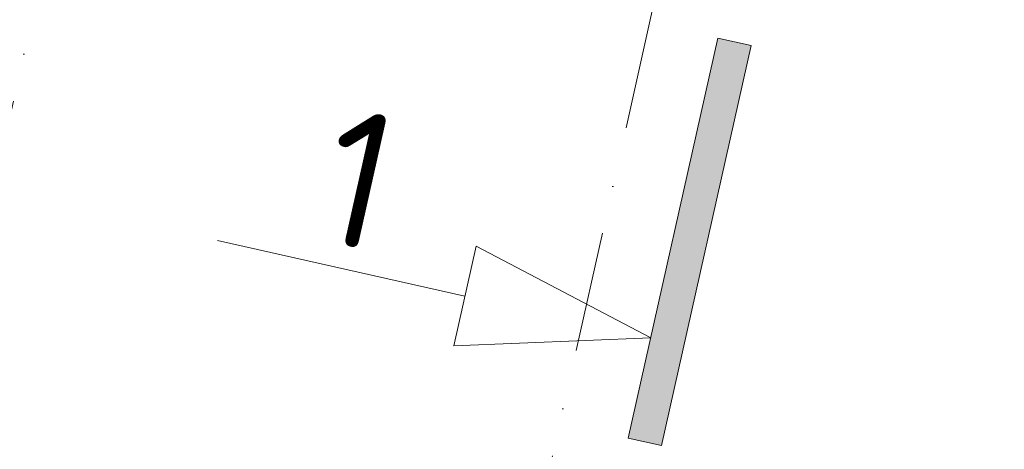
# Model space of a CAD drawing. Header units: millimetres. Extents: x -7213913 to -6930487, y 6129472 to 6353620.
# Tile 53 of 256: x -7194318 to -7191422, y 6154920 to 6156183. Entities that reach past the tile are written whole.
import ezdxf
from ezdxf.enums import TextEntityAlignment as Align

# ---------------------------------------------------------------- set-up
doc = ezdxf.new("R2010")
doc.units = ezdxf.units.MM
doc.header["$MEASUREMENT"] = 0
doc.linetypes.add('Штрихпунктирная', pattern=[670.277762, 352.777767, -176.388884, 0, -141.111112])
for name, color, linetype, lineweight in [('0_Ном._пера__1', 7, 'Continuous', 0), ('0_Ном._пера__120', 7, 'Continuous', 0), ('АР-Чертеж-Оси_Осевые размеры.АР_Ном._пера__120', 7, 'Continuous', 0)]:
    doc.layers.add(name, color=color, linetype=linetype, lineweight=lineweight)
doc.layers.add('АР-Чертеж-Оси_Осевые размеры.АР', color=7, linetype='Continuous')
doc.styles.add('РЎР“Р•РќР•Р\xa0Р\x98Р\xa0_РЎРўР\x98Р›Р¬_3', font='GOST_Common.ttf')
doc.styles.add('РЎР“Р•РќР•Р\xa0Р\x98Р\xa0_РЎРўР\x98Р›Р¬_5', font='GOTHIC.TTF')

# ---------------------------------------------------------------- blocks, each defined once
blk = doc.blocks.new('Линия_2_1', base_point=(-7192462.1, 6155248))
at = {"layer": '0_Ном._пера__120', "color": 7, "linetype": 'Continuous', "lineweight": 0}
for p, q in [((-7193008.3, 6155370.6), (-7193735.8, 6155534)), ((-7193041.2, 6155224.3), (-7192975.4, 6155517)), ((-7192462.1, 6155248), (-7192975.4, 6155517)), ((-7192462.1, 6155248), (-7193041.2, 6155224.3))]:
    blk.add_line(p, q, dxfattribs=at)
blk = doc.blocks.new('Стандартный Маркер Сетки[227]_1', base_point=(-7182542.5, 6200354.4))
at = {"layer": 'АР-Чертеж-Оси_Осевые размеры.АР_Ном._пера__120', "color": 7, "linetype": 'Штрихпунктирная', "lineweight": 0}
blk.add_line((-7182761.7, 6199378.7), (-7197533.7, 6133606.7), dxfattribs=at)
at = {"layer": 'АР-Чертеж-Оси_Осевые размеры.АР_Ном._пера__120', "color": 7, "lineweight": 0, "style": 'РЎР“Р•РќР•Р\xa0Р\x98Р\xa0_РЎРўР\x98Р›Р¬_5'}
blk.add_attdef('AC_MarkerText_1', text='', height=350, rotation=347.3417, dxfattribs=at).set_placement((-7197792.5, 6132324.2), align=Align.TOP_CENTER)
blk = doc.blocks.new('Стандартный Маркер Сетки[228]_1', base_point=(-7184274.4, 6200743.3))
at = {"layer": 'АР-Чертеж-Оси_Осевые размеры.АР_Ном._пера__120', "color": 7, "linetype": 'Штрихпунктирная', "lineweight": 0}
blk.add_line((-7184493.5, 6199767.6), (-7199265.6, 6133995.6), dxfattribs=at)
at = {"layer": 'АР-Чертеж-Оси_Осевые размеры.АР_Ном._пера__120', "color": 7, "lineweight": 0, "style": 'РЎР“Р•РќР•Р\xa0Р\x98Р\xa0_РЎРўР\x98Р›Р¬_5'}
blk.add_attdef('AC_MarkerText_1', text='', height=350, rotation=347.3417, dxfattribs=at).set_placement((-7199524.3, 6132713.2), align=Align.TOP_CENTER)

msp = doc.modelspace()

# ---------------------------------------------------------------- hatches: boundary and pattern name
at = {"layer": '0_Ном._пера__120', "linetype": 'Continuous', "lineweight": 0}
msp.add_hatch(color=7, dxfattribs=at).paths.add_polyline_path([(-7192528.3, 6154953.1), (-7192264.3, 6156128.6), (-7192166.7, 6156106.7), (-7192430.7, 6154931.2)])

# ---------------------------------------------------------------- linework, layer by layer
at = {"layer": '0_Ном._пера__1', "color": 7, "linetype": 'Continuous', "lineweight": 0, "flags": 128}
msp.add_lwpolyline([(-7192528.3, 6154953.1), (-7192264.3, 6156128.6), (-7192166.7, 6156106.7), (-7192430.7, 6154931.2)], close=True, dxfattribs=at)

# ---------------------------------------------------------------- block references
at = {"color": 7, "linetype": 'Continuous', "lineweight": 0}
msp.add_blockref('Линия_2_1', (-7192462.1, 6155248), dxfattribs=at)
at = {"layer": 'АР-Чертеж-Оси_Осевые размеры.АР', "color": 8, "linetype": 'Continuous', "lineweight": 15}
for name, p in [('Стандартный Маркер Сетки[228]_1', (-7184274.4, 6200743.3)), ('Стандартный Маркер Сетки[227]_1', (-7182542.5, 6200354.4))]:
    msp.add_blockref(name, p, dxfattribs=at)

# ---------------------------------------------------------------- texts
at = {"layer": '0_Ном._пера__120', "color": 7, "linetype": 'Continuous', "lineweight": 0, "insert": (-7193321.4, 6155714), "char_height": 400, "attachment_point": 5, "rotation": 347.3417, "style": 'РЎР“Р•РќР•Р\xa0Р\x98Р\xa0_РЎРўР\x98Р›Р¬_3'}
msp.add_mtext('\\A1;{\\pqc;\\fGOST Common|b0|i0|c204|p0;\\W1.000000;1}', dxfattribs=at)

doc.saveas('drawing.dxf')
